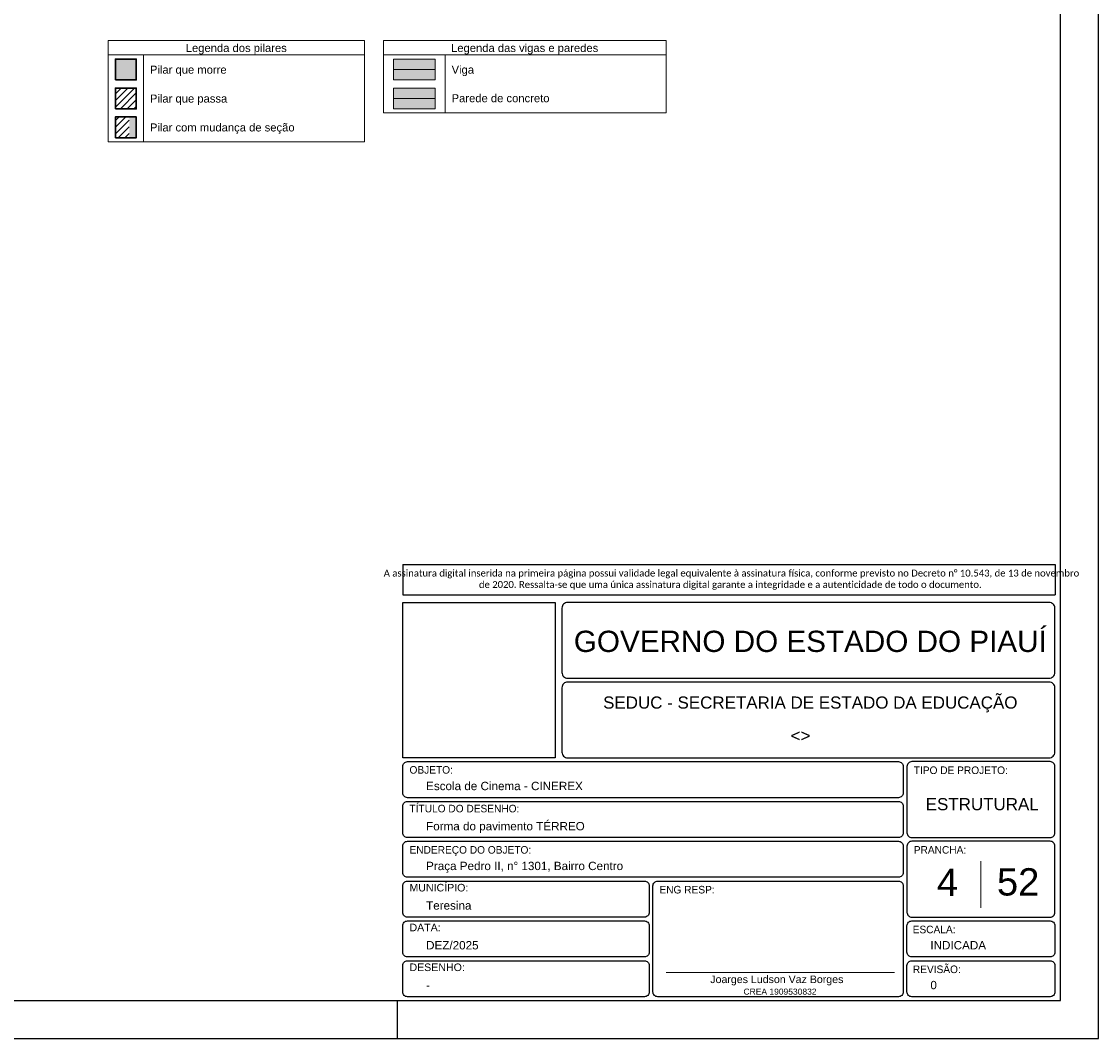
# Model space of a CAD drawing. Header units: millimetres. Extents: x 0 to 119, y 0 to 84.
# Tile 18 of 27: x 90 to 119, y 0 to 27. Entities that reach past the tile are written whole.
import ezdxf

# ---------------------------------------------------------------- set-up
doc = ezdxf.new("R2010")
doc.units = ezdxf.units.MM
doc.header["$MEASUREMENT"] = 0
doc.linetypes.add('NULL', pattern=[0])
doc.layers.get('0').update_dxf_attribs({"lineweight": 18})
for name, color, linetype, lineweight in [('FO-Eixos', 5, 'Continuous', 5), ('FO-Hachura parede de concreto', 161, 'Continuous', 5), ('FO-Hachura pilar que morre', 106, 'Continuous', 5), ('FO-Hachura pilar que passa', 19, 'Continuous', 5), ('FO-Hachura viga', 43, 'Continuous', 5), ('FO-Pilares', 4, 'Continuous', 30), ('FO-Textos das vigas', 7, 'Continuous', 5), ('FO-Vigas', 1, 'Continuous', 20), ('Nível 1', 7, 'Continuous', 0), ('Textos', 7, 'Continuous', 9)]:
    doc.layers.add(name, color=color, linetype=linetype, lineweight=lineweight)
for name, color, linetype in [('Pena 01', 1, 'Continuous'), ('SEDUC_MARF', 1, 'Continuous'), ('SEDUC_MARGG', 7, 'Continuous'), ('SEDUC_TXT01', 1, 'Continuous'), ('SEDUC_TXT02', 2, 'Continuous'), ('SEDUC_TXT05', 5, 'Continuous')]:
    doc.layers.add(name, color=color, linetype=linetype)
doc.styles.add('Arial', font='txt')
doc.styles.add('Calibri', font='txt')
doc.styles.add('TwCenMT', font='txt')

msp = doc.modelspace()

# ---------------------------------------------------------------- hatches: boundary and pattern name
at = {"layer": 'FO-Hachura parede de concreto', "linetype": 'Continuous'}
msp.add_hatch(color=161, dxfattribs=at).paths.add_polyline_path([(100.3038, 24.5147), (100.3038, 25.0654), (101.4052, 25.0654), (101.4052, 24.5147), (100.3038, 24.5147)])
at = {"layer": 'FO-Hachura pilar que morre', "linetype": 'Continuous'}
for points in [[(92.9733, 25.2772), (92.9733, 25.8279), (93.524, 25.8279), (93.524, 25.2772), (92.9733, 25.2772)], [(93.3395, 23.7522), (93.3395, 24.3029), (93.524, 24.3029), (93.524, 23.7522), (93.3395, 23.7522)]]:
    msp.add_hatch(color=106, dxfattribs=at).paths.add_polyline_path(points)
at = {"layer": 'FO-Hachura pilar que passa', "linetype": 'Continuous'}
h = msp.add_hatch(dxfattribs=at)
h.set_pattern_fill('ANSI31', color=19, style=0)
h.paths.add_polyline_path([(92.9733, 24.5147), (92.9733, 25.0654), (93.524, 25.0654), (93.524, 24.5147), (92.9733, 24.5147)])
h = msp.add_hatch(dxfattribs=at)
h.set_pattern_fill('ANSI31', color=19, style=0)
h.paths.add_polyline_path([(92.9733, 23.7522), (92.9733, 24.3029), (93.3395, 24.3029), (93.3395, 23.7522), (92.9733, 23.7522)])
at = {"layer": 'FO-Hachura viga', "linetype": 'Continuous'}
msp.add_hatch(color=43, dxfattribs=at).paths.add_polyline_path([(100.3038, 25.2772), (100.3038, 25.8279), (101.4052, 25.8279), (101.4052, 25.2772), (100.3038, 25.2772)])

# ---------------------------------------------------------------- linework, layer by layer
msp.add_line((107.4964, 1.7423), (113.5173, 1.7423))
at = {"layer": 'FO-Eixos'}
for p, q in [((100.3038, 25.5525), (101.4052, 25.5525)), ((100.3038, 24.7901), (101.4052, 24.7901))]:
    msp.add_line(p, q, dxfattribs=at)
at = {"layer": 'FO-Pilares'}
for points in [[(92.9733, 25.2772), (92.9733, 25.8279), (93.524, 25.8279), (93.524, 25.2772), (92.9733, 25.2772)], [(92.9733, 24.5147), (92.9733, 25.0654), (93.524, 25.0654), (93.524, 24.5147), (92.9733, 24.5147)], [(92.9733, 23.7522), (92.9733, 24.3029), (93.524, 24.3029), (93.524, 23.7522), (92.9733, 23.7522)]]:
    msp.add_lwpolyline(points, close=True, dxfattribs=at)
at = {"layer": 'FO-Textos das vigas'}
for p, q in [((92.7827, 26.3183), (99.5391, 26.3183)), ((92.7827, 26.3183), (92.7827, 23.6496)), ((99.5391, 26.3183), (99.5391, 23.6496)), ((100.0391, 26.3183), (107.4945, 26.3183)), ((100.0391, 26.3183), (100.0391, 24.4121)), ((107.4945, 26.3183), (107.4945, 24.4121)), ((92.7827, 25.937), (99.5391, 25.937)), ((93.7146, 25.937), (93.7146, 23.6496)), ((100.0391, 25.937), (107.4945, 25.937)), ((101.67, 25.937), (101.67, 24.4121)), ((100.0391, 24.4121), (107.4945, 24.4121)), ((92.7827, 23.6496), (99.5391, 23.6496))]:
    msp.add_line(p, q, dxfattribs=at)
at = {"layer": 'FO-Vigas'}
for points in [[(100.3038, 25.2772), (100.3038, 25.8279), (101.4052, 25.8279), (101.4052, 25.2772), (100.3038, 25.2772)], [(100.3038, 24.5147), (100.3038, 25.0654), (101.4052, 25.0654), (101.4052, 24.5147), (100.3038, 24.5147)]]:
    msp.add_lwpolyline(points, close=True, dxfattribs=at)
at = {"layer": 'Nível 1'}
msp.add_line((115.8, 4.6717), (115.8, 3.4409), dxfattribs=at)
at = {"layer": 'Pena 01'}
for p, q in [((100.55, 12.4952), (117.7575, 12.4952)), ((100.55, 12.4952), (100.55, 11.6972)), ((117.7575, 12.4952), (117.7575, 11.6972)), ((100.55, 11.6972), (117.7575, 11.6972))]:
    msp.add_line(p, q, dxfattribs=at)
at = {"layer": 'SEDUC_MARF'}
msp.add_line((100.4015, 1), (100.4015, 0), dxfattribs=at)
for points in [[(118.9, 84.1), (0, 84.1), (0, 0), (118.9, 0)], [(100.55, 11.4972), (104.5747, 11.4972), (104.5747, 7.4), (100.55, 7.4)]]:
    msp.add_lwpolyline(points, close=True, dxfattribs=at)
for points in [[(104.9, 9.5), (117.6, 9.5, 0.4142136), (117.75, 9.65), (117.75, 9.65), (117.75, 11.35, 0.4142136), (117.6, 11.5), (117.6, 11.5), (104.9, 11.5, 0.4142136), (104.75, 11.35), (104.75, 11.35), (104.75, 9.65, 0.4142136), (104.9, 9.5), (104.9, 9.5)], [(104.9, 7.4), (117.6, 7.4, 0.4142136), (117.75, 7.55), (117.75, 7.55), (117.75, 9.25, 0.4142136), (117.6, 9.4), (117.6, 9.4), (104.9, 9.4, 0.4142136), (104.75, 9.25), (104.75, 9.25), (104.75, 7.55, 0.4142136), (104.9, 7.4), (104.9, 7.4)], [(100.675, 7.3), (113.625, 7.3, -0.4142136), (113.75, 7.175), (113.75, 7.175), (113.75, 6.475, -0.4142136), (113.625, 6.35), (113.625, 6.35), (100.675, 6.35, -0.4142136), (100.55, 6.475), (100.55, 6.475), (100.55, 7.175, -0.4142136), (100.675, 7.3), (100.675, 7.3)], [(113.975, 5.3), (117.625, 5.3, 0.4142136), (117.75, 5.425), (117.75, 5.425), (117.75, 7.175, 0.4142136), (117.625, 7.3), (117.625, 7.3), (113.975, 7.3, 0.4142136), (113.85, 7.175), (113.85, 7.175), (113.85, 5.425, 0.4142136), (113.975, 5.3), (113.975, 5.3)], [(100.675, 6.25), (113.625, 6.25, -0.4142136), (113.75, 6.125), (113.75, 6.125), (113.75, 5.425, -0.4142136), (113.625, 5.3), (113.625, 5.3), (100.675, 5.3, -0.4142136), (100.55, 5.425), (100.55, 5.425), (100.55, 6.125, -0.4142136), (100.675, 6.25), (100.675, 6.25)], [(100.675, 5.2), (113.625, 5.2, -0.4142136), (113.75, 5.075), (113.75, 5.075), (113.75, 4.375, -0.4142136), (113.625, 4.25), (113.625, 4.25), (100.675, 4.25, -0.4142136), (100.55, 4.375), (100.55, 4.375), (100.55, 5.075, -0.4142136), (100.675, 5.2), (100.675, 5.2)], [(113.975, 3.2), (117.625, 3.2, 0.4142136), (117.75, 3.325), (117.75, 3.325), (117.75, 5.075, 0.4142136), (117.625, 5.2), (117.625, 5.2), (113.975, 5.2, 0.4142136), (113.85, 5.075), (113.85, 5.075), (113.85, 3.325, 0.4142136), (113.975, 3.2), (113.975, 3.2)], [(100.675, 4.15), (106.925, 4.15, -0.4142136), (107.05, 4.025), (107.05, 4.025), (107.05, 3.325, -0.4142136), (106.925, 3.2), (106.925, 3.2), (100.675, 3.2, -0.4142136), (100.55, 3.325), (100.55, 3.325), (100.55, 4.025, -0.4142136), (100.675, 4.15), (100.675, 4.15)], [(107.275, 4.15), (113.625, 4.15, -0.4142136), (113.75, 4.025), (113.75, 4.025), (113.75, 1.225, -0.4142136), (113.625, 1.1), (113.625, 1.1), (107.275, 1.1, -0.4142136), (107.15, 1.225), (107.15, 1.225), (107.15, 4.025, -0.4142136), (107.275, 4.15), (107.275, 4.15)], [(100.675, 3.1), (106.925, 3.1, -0.4142136), (107.05, 2.975), (107.05, 2.975), (107.05, 2.275, -0.4142136), (106.925, 2.15), (106.925, 2.15), (100.675, 2.15, -0.4142136), (100.55, 2.275), (100.55, 2.275), (100.55, 2.975, -0.4142136), (100.675, 3.1), (100.675, 3.1)], [(113.975, 3.1), (117.625, 3.1, -0.4142136), (117.75, 2.975), (117.75, 2.975), (117.75, 2.275, -0.4142136), (117.625, 2.15), (117.625, 2.15), (113.975, 2.15, -0.4142136), (113.85, 2.275), (113.85, 2.275), (113.85, 2.975, -0.4142136), (113.975, 3.1), (113.975, 3.1)], [(100.675, 2.05), (106.925, 2.05, -0.4142136), (107.05, 1.925), (107.05, 1.925), (107.05, 1.225, -0.4142136), (106.925, 1.1), (106.925, 1.1), (100.675, 1.1, -0.4142136), (100.55, 1.225), (100.55, 1.225), (100.55, 1.925, -0.4142136), (100.675, 2.05), (100.675, 2.05)], [(113.975, 2.05), (117.625, 2.05, -0.4142136), (117.75, 1.925), (117.75, 1.925), (117.75, 1.225, -0.4142136), (117.625, 1.1), (117.625, 1.1), (113.975, 1.1, -0.4142136), (113.85, 1.225), (113.85, 1.225), (113.85, 1.925, -0.4142136), (113.975, 2.05), (113.975, 2.05)]]:
    msp.add_lwpolyline(points, format="xyb", dxfattribs=at)
at = {"layer": 'SEDUC_MARGG'}
msp.add_lwpolyline([(2.5, 1), (117.9, 1), (117.9, 83.1), (2.5, 83.1), (2.5, 1)], dxfattribs=at)

# ---------------------------------------------------------------- texts
at = {"layer": 'FO-Textos das vigas', "linetype": 'NULL', "char_height": 0.2118, "line_spacing_factor": 0.798, "style": 'Arial'}
for s, insert, width, attachment_point in [('Legenda dos pilares', (96.1606, 25.9516), 5.223965, 8), ('Legenda das vigas e paredes', (103.7666, 25.9516), 7.610234, 8), ('Pilar que morre', (93.8836, 25.3796), 3.964844, 7), ('Viga', (101.8396, 25.3796), 1.16085, 7), ('Pilar que passa', (93.8836, 24.6176), 3.997979, 7), ('Parede de concreto', (101.8396, 24.6875), 5.062256, 7), ('Pilar com mudança de seção', (93.8836, 23.8546), 7.479395, 7)]:
    msp.add_mtext(s, dxfattribs=dict(at, insert=insert, width=width, attachment_point=attachment_point))
at = {"layer": 'Pena 01', "color": 3, "linetype": 'NULL', "insert": (109.1898, 12.0983), "char_height": 0.1803712, "width": 18.645941, "attachment_point": 5, "style": 'Calibri'}
msp.add_mtext(' A assinatura digital inserida na primeira página possui validade legal equivalente à assinatura física, conforme previsto no Decreto n%%d 10.543, de 13 de novembro de 2020. Ressalta-se que uma única assinatura digital garante a integridade e a autenticidade de todo o documento.', dxfattribs=at)
at = {"layer": 'SEDUC_TXT01', "linetype": 'NULL', "char_height": 0.2, "width": 17.8054, "attachment_point": 1}
for s, insert, style in [('OBJETO:', (100.7294, 7.1834), 'TwCenMT'), ('TIPO DE PROJETO:', (114.0294, 7.1739), 'TwCenMT'), ('TÍTULO DO DESENHO:', (100.7294, 6.1626), 'TwCenMT'), ('ENDEREÇO DO OBJETO:', (100.7294, 5.0739), 'TwCenMT'), ('PRANCHA:', (114.0294, 5.0739), 'TwCenMT'), ('MUNICÍPIO:', (100.7288, 4.0771), 'Arial'), ('ENG RESP:', (107.3208, 4.0239), 'TwCenMT'), ('DATA:', (100.7288, 3.0271), 'Arial'), ('ESCALA:', (114.0004, 2.9739), 'TwCenMT'), ('DESENHO:', (100.7288, 1.9771), 'Arial'), ('REVISÃO:', (114.0054, 1.9239), 'TwCenMT')]:
    msp.add_mtext(s, dxfattribs=dict(at, insert=insert, style=style))
at = {"layer": 'SEDUC_TXT02', "linetype": 'NULL', "attachment_point": 8, "line_spacing_factor": 0.9, "style": 'Arial'}
for s, insert, char_height, width in [('SEDUC - SECRETARIA DE ESTADO DA EDUCAÇÃO ', (111.3, 8.6), 0.32, 21.758945), ('Joarges Ludson Vaz Borges', (110.4173, 1.4), 0.2, 7.035547), ('CREA 1909530832', (110.5015, 1.1528), 0.16, 3.791777)]:
    msp.add_mtext(s, dxfattribs=dict(at, insert=insert, char_height=char_height, width=width))
at = {"layer": 'SEDUC_TXT05', "linetype": 'NULL', "insert": (111.3, 10.1848), "char_height": 0.56, "width": 24.876973, "attachment_point": 8, "line_spacing_factor": 0.9, "style": 'Arial'}
msp.add_mtext('GOVERNO DO ESTADO DO PIAUÍ', dxfattribs=at)
at = {"layer": 'Textos', "linetype": 'NULL', "line_spacing_factor": 0.9, "style": 'Arial'}
for s, insert, char_height, width, attachment_point in [('<>', (111.0425, 7.8271), 0.32, 1.067813, 8), ('Escola de Cinema - CINEREX', (101.1671, 6.545), 0.22, 8.109531, 7), ('ESTRUTURAL', (115.8344, 6.0142), 0.32, 5.907383, 8), ('Forma do pavimento TÉRREO', (101.1671, 5.4224), 0.22, 8.209434, 7), ('Praça Pedro II, n%%d 1301, Bairro Centro', (101.1671, 4.3724), 0.22, 10.164414, 7), ('4', (114.9181, 3.7594), 0.72, 1.152305, 8), ('52', (116.7818, 3.7594), 0.72, 2.264609, 8), ('Teresina', (101.1671, 3.395), 0.22, 2.374375, 7), ('DEZ/2025', (101.1671, 2.345), 0.22, 2.741465, 7), ('INDICADA', (114.4671, 2.345), 0.22, 2.906992, 7), ('-', (101.1671, 1.295), 0.22, 0.239805, 7), ('0', (114.4671, 1.295), 0.22, 0.373691, 7)]:
    msp.add_mtext(s, dxfattribs=dict(at, insert=insert, char_height=char_height, width=width, attachment_point=attachment_point))

doc.saveas('drawing.dxf')
